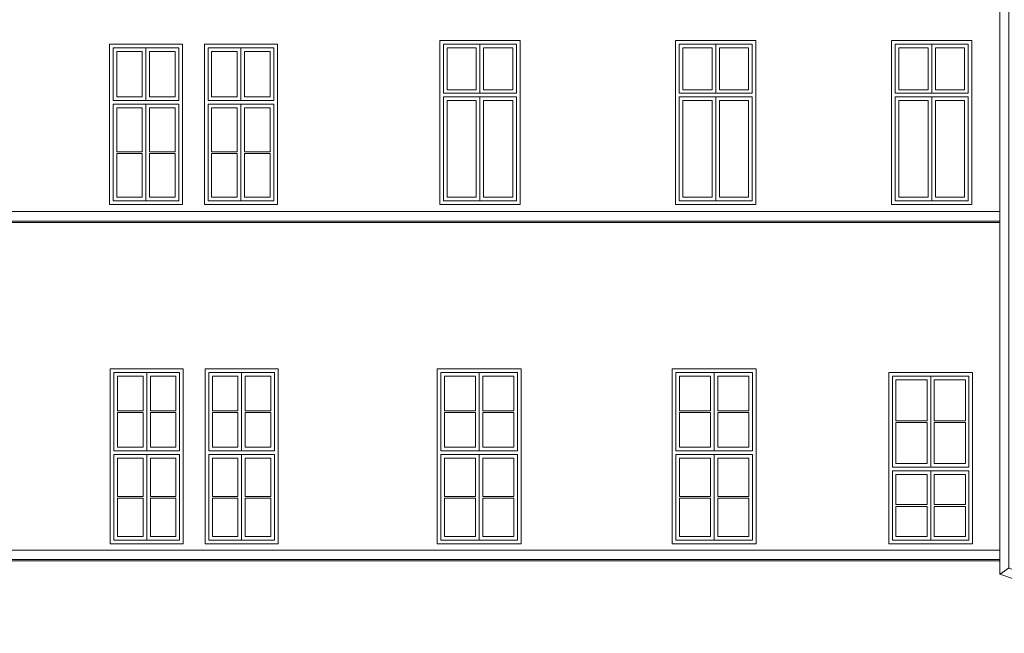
# Model space of a CAD drawing. Header units: metres. Extents: x -42 to 2, y -4.2 to 24.3.
# Tile 4 of 7: x -22.1 to -8.6, y 5.1 to 13.5. Entities that reach past the tile are written whole.
import ezdxf

# ---------------------------------------------------------------- set-up
doc = ezdxf.new("R2010")
doc.units = ezdxf.units.M
doc.layers.add('AV-STAVBA', color=7, linetype='Continuous', lineweight=18)

# ---------------------------------------------------------------- blocks, each defined once
blk = doc.blocks.new('WI_2-2_bez středního sloupku_s příčlemi - 1150x2400-1162496-Pohled SZ')
at = {"layer": 'AV-STAVBA'}
for p, q in [((-16.365, 7.625), (-16.365, 8.7)), ((-16.365, 8.7), (-15.315, 8.7)), ((-15.84, 8.7), (-16.365, 8.7)), ((-16.365, 8.7), (-16.365, 7.625)), ((-16.315, 8.175), (-16.315, 8.65)), ((-16.315, 8.65), (-15.89, 8.65)), ((-15.89, 8.65), (-15.89, 8.175)), ((-15.84, 7.625), (-15.84, 8.7)), ((-15.315, 8.7), (-15.84, 8.7)), ((-15.84, 8.7), (-15.84, 7.625)), ((-15.79, 8.65), (-15.365, 8.65)), ((-15.79, 8.175), (-15.79, 8.65)), ((-15.365, 8.65), (-15.365, 8.175)), ((-15.315, 8.7), (-15.315, 7.625)), ((-15.315, 7.625), (-15.315, 8.7)), ((-15.89, 8.175), (-16.315, 8.175)), ((-16.315, 7.675), (-16.315, 8.15)), ((-16.315, 8.15), (-15.89, 8.15)), ((-15.89, 8.15), (-15.89, 7.675)), ((-15.365, 8.175), (-15.79, 8.175)), ((-15.79, 8.15), (-15.365, 8.15)), ((-15.79, 7.675), (-15.79, 8.15)), ((-15.365, 8.15), (-15.365, 7.675)), ((-15.315, 7.625), (-16.365, 7.625)), ((-16.365, 7.625), (-15.84, 7.625)), ((-16.365, 6.4), (-16.365, 7.575)), ((-16.365, 7.575), (-15.798, 7.575)), ((-15.84, 7.575), (-16.365, 7.575)), ((-16.365, 7.575), (-16.365, 6.4)), ((-15.89, 7.675), (-16.315, 7.675)), ((-15.84, 7.625), (-15.315, 7.625)), ((-15.315, 7.575), (-15.84, 7.575)), ((-15.84, 7.575), (-15.84, 6.4)), ((-15.84, 6.4), (-15.84, 7.575)), ((-15.798, 7.575), (-15.315, 7.575)), ((-15.365, 7.675), (-15.79, 7.675)), ((-15.315, 7.575), (-15.315, 6.4)), ((-15.315, 6.4), (-15.315, 7.575)), ((-16.315, 7), (-16.315, 7.525)), ((-16.315, 7.525), (-15.89, 7.525)), ((-15.89, 7.525), (-15.89, 7)), ((-15.79, 7), (-15.79, 7.525)), ((-15.79, 7.525), (-15.365, 7.525)), ((-15.365, 7.525), (-15.365, 7)), ((-15.89, 7), (-16.315, 7)), ((-16.315, 6.45), (-16.315, 6.975)), ((-16.315, 6.975), (-15.89, 6.975)), ((-15.89, 6.975), (-15.89, 6.45)), ((-15.365, 7), (-15.79, 7)), ((-15.79, 6.45), (-15.79, 6.975)), ((-15.79, 6.975), (-15.365, 6.975)), ((-15.365, 6.975), (-15.365, 6.45)), ((-15.871, 6.4), (-16.365, 6.4)), ((-16.365, 6.4), (-15.84, 6.4)), ((-15.89, 6.45), (-16.315, 6.45)), ((-15.315, 6.4), (-15.871, 6.4)), ((-15.84, 6.4), (-15.315, 6.4)), ((-15.365, 6.45), (-15.79, 6.45))]:
    blk.add_line(p, q, dxfattribs=at)
blk = doc.blocks.new('WI_2-2_dvojité s příčlemi_bez středního sloupku - 1150x2350-1158680-Pohled SZ')
at = {"layer": 'AV-STAVBA'}
for p, q in [((-10.18, 7.4), (-10.18, 8.65)), ((-10.18, 8.65), (-9.13, 8.65)), ((-9.655, 8.65), (-10.18, 8.65)), ((-10.18, 8.65), (-10.18, 7.4)), ((-9.655, 7.4), (-9.655, 8.65)), ((-9.13, 8.65), (-9.655, 8.65)), ((-9.655, 8.65), (-9.655, 7.4)), ((-9.13, 8.65), (-9.13, 7.4)), ((-9.13, 7.4), (-9.13, 8.65)), ((-10.13, 8.037), (-10.13, 8.6)), ((-10.13, 8.6), (-9.705, 8.6)), ((-9.705, 8.6), (-9.705, 8.037)), ((-9.605, 8.6), (-9.18, 8.6)), ((-9.605, 8.037), (-9.605, 8.6)), ((-9.18, 8.6), (-9.18, 8.037)), ((-9.705, 8.037), (-10.13, 8.037)), ((-10.13, 7.45), (-10.13, 8.012)), ((-10.13, 8.012), (-9.705, 8.012)), ((-9.705, 8.012), (-9.705, 7.45)), ((-9.18, 8.037), (-9.605, 8.037)), ((-9.605, 8.012), (-9.18, 8.012)), ((-9.605, 7.45), (-9.605, 8.012)), ((-9.18, 8.012), (-9.18, 7.45)), ((-9.705, 7.45), (-10.13, 7.45)), ((-9.18, 7.45), (-9.605, 7.45)), ((-9.13, 7.4), (-10.18, 7.4)), ((-10.18, 7.4), (-9.655, 7.4)), ((-10.18, 6.4), (-10.18, 7.35)), ((-10.18, 7.35), (-9.613, 7.35)), ((-9.655, 7.35), (-10.18, 7.35)), ((-10.18, 7.35), (-10.18, 6.4)), ((-10.13, 6.888), (-10.13, 7.3)), ((-10.13, 7.3), (-9.705, 7.3)), ((-9.705, 7.3), (-9.705, 6.888)), ((-9.655, 7.4), (-9.13, 7.4)), ((-9.13, 7.35), (-9.655, 7.35)), ((-9.655, 7.35), (-9.655, 6.4)), ((-9.655, 6.4), (-9.655, 7.35)), ((-9.613, 7.35), (-9.13, 7.35)), ((-9.605, 6.888), (-9.605, 7.3)), ((-9.605, 7.3), (-9.18, 7.3)), ((-9.18, 7.3), (-9.18, 6.888)), ((-9.13, 7.35), (-9.13, 6.4)), ((-9.13, 6.4), (-9.13, 7.35)), ((-9.705, 6.888), (-10.13, 6.888)), ((-9.18, 6.888), (-9.605, 6.888)), ((-10.13, 6.45), (-10.13, 6.863)), ((-10.13, 6.863), (-9.705, 6.863)), ((-9.705, 6.863), (-9.705, 6.45)), ((-9.605, 6.45), (-9.605, 6.863)), ((-9.605, 6.863), (-9.18, 6.863)), ((-9.18, 6.863), (-9.18, 6.45)), ((-9.686, 6.4), (-10.18, 6.4)), ((-10.18, 6.4), (-9.655, 6.4)), ((-9.705, 6.45), (-10.13, 6.45)), ((-9.13, 6.4), (-9.686, 6.4)), ((-9.655, 6.4), (-9.13, 6.4)), ((-9.18, 6.45), (-9.605, 6.45))]:
    blk.add_line(p, q, dxfattribs=at)
blk = doc.blocks.new('WI_2-2_bez středního sloupku_s příčlemi - 1000-1163526-Pohled SZ')
at = {"layer": 'AV-STAVBA'}
for p, q in [((-20.845, 7.625), (-20.845, 8.7)), ((-20.845, 8.7), (-19.945, 8.7)), ((-20.395, 8.7), (-20.845, 8.7)), ((-20.845, 8.7), (-20.845, 7.625)), ((-20.795, 8.175), (-20.795, 8.65)), ((-20.795, 8.65), (-20.445, 8.65)), ((-20.445, 8.65), (-20.445, 8.175)), ((-20.395, 7.625), (-20.395, 8.7)), ((-19.945, 8.7), (-20.395, 8.7)), ((-20.395, 8.7), (-20.395, 7.625)), ((-20.345, 8.65), (-19.995, 8.65)), ((-20.345, 8.175), (-20.345, 8.65)), ((-19.995, 8.65), (-19.995, 8.175)), ((-19.945, 8.7), (-19.945, 7.625)), ((-19.945, 7.625), (-19.945, 8.7)), ((-20.445, 8.175), (-20.795, 8.175)), ((-20.795, 7.675), (-20.795, 8.15)), ((-20.795, 8.15), (-20.445, 8.15)), ((-20.445, 8.15), (-20.445, 7.675)), ((-19.995, 8.175), (-20.345, 8.175)), ((-20.345, 8.15), (-19.995, 8.15)), ((-20.345, 7.675), (-20.345, 8.15)), ((-19.995, 8.15), (-19.995, 7.675)), ((-19.945, 7.625), (-20.845, 7.625)), ((-20.845, 7.625), (-20.395, 7.625)), ((-20.845, 6.4), (-20.845, 7.575)), ((-20.845, 7.575), (-20.353, 7.575)), ((-20.395, 7.575), (-20.845, 7.575)), ((-20.845, 7.575), (-20.845, 6.4)), ((-20.445, 7.675), (-20.795, 7.675)), ((-20.395, 7.625), (-19.945, 7.625)), ((-19.945, 7.575), (-20.395, 7.575)), ((-20.395, 7.575), (-20.395, 6.4)), ((-20.395, 6.4), (-20.395, 7.575)), ((-20.353, 7.575), (-19.945, 7.575)), ((-19.995, 7.675), (-20.345, 7.675)), ((-19.945, 7.575), (-19.945, 6.4)), ((-19.945, 6.4), (-19.945, 7.575)), ((-20.795, 7), (-20.795, 7.525)), ((-20.795, 7.525), (-20.445, 7.525)), ((-20.445, 7.525), (-20.445, 7)), ((-20.345, 7), (-20.345, 7.525)), ((-20.345, 7.525), (-19.995, 7.525)), ((-19.995, 7.525), (-19.995, 7)), ((-20.445, 7), (-20.795, 7)), ((-20.795, 6.45), (-20.795, 6.975)), ((-20.795, 6.975), (-20.445, 6.975)), ((-20.445, 6.975), (-20.445, 6.45)), ((-19.995, 7), (-20.345, 7)), ((-20.345, 6.45), (-20.345, 6.975)), ((-20.345, 6.975), (-19.995, 6.975)), ((-19.995, 6.975), (-19.995, 6.45)), ((-20.426, 6.4), (-20.845, 6.4)), ((-20.845, 6.4), (-20.395, 6.4)), ((-20.445, 6.45), (-20.795, 6.45)), ((-19.945, 6.4), (-20.426, 6.4)), ((-20.395, 6.4), (-19.945, 6.4)), ((-19.995, 6.45), (-20.345, 6.45))]:
    blk.add_line(p, q, dxfattribs=at)
blk = doc.blocks.new('WI_2-2_bez středního sloupku s příčlí - 1000x-1253519-Pohled SZ')
at = {"layer": 'AV-STAVBA'}
for p, q in [((-19.555, 12.425), (-19.555, 13.15)), ((-19.555, 13.15), (-18.655, 13.15)), ((-19.105, 13.15), (-19.555, 13.15)), ((-19.555, 13.15), (-19.555, 12.425)), ((-19.505, 12.475), (-19.505, 13.1)), ((-19.505, 13.1), (-19.155, 13.1)), ((-19.155, 13.1), (-19.155, 12.475)), ((-19.105, 12.425), (-19.105, 13.15)), ((-18.655, 13.15), (-19.105, 13.15)), ((-19.105, 13.15), (-19.105, 12.425)), ((-19.055, 13.1), (-18.705, 13.1)), ((-19.055, 12.475), (-19.055, 13.1)), ((-18.705, 13.1), (-18.705, 12.475)), ((-18.655, 13.15), (-18.655, 12.425)), ((-18.655, 12.425), (-18.655, 13.15)), ((-18.655, 12.425), (-19.555, 12.425)), ((-19.555, 12.425), (-19.105, 12.425)), ((-19.155, 12.475), (-19.505, 12.475)), ((-19.105, 12.425), (-18.655, 12.425)), ((-18.705, 12.475), (-19.055, 12.475)), ((-19.555, 11.05), (-19.555, 12.375)), ((-19.555, 12.375), (-19.063, 12.375)), ((-19.105, 12.375), (-19.555, 12.375)), ((-19.555, 12.375), (-19.555, 11.05)), ((-19.505, 11.725), (-19.505, 12.325)), ((-19.505, 12.325), (-19.155, 12.325)), ((-19.155, 12.325), (-19.155, 11.725)), ((-18.655, 12.375), (-19.105, 12.375)), ((-19.105, 12.375), (-19.105, 11.05)), ((-19.105, 11.05), (-19.105, 12.375)), ((-19.063, 12.375), (-18.655, 12.375)), ((-19.055, 11.725), (-19.055, 12.325)), ((-19.055, 12.325), (-18.705, 12.325)), ((-18.705, 12.325), (-18.705, 11.725)), ((-18.655, 12.375), (-18.655, 11.05)), ((-18.655, 11.05), (-18.655, 12.375)), ((-19.155, 11.725), (-19.505, 11.725)), ((-19.505, 11.1), (-19.505, 11.7)), ((-19.505, 11.7), (-19.155, 11.7)), ((-19.155, 11.7), (-19.155, 11.1)), ((-18.705, 11.725), (-19.055, 11.725)), ((-19.055, 11.1), (-19.055, 11.7)), ((-19.055, 11.7), (-18.705, 11.7)), ((-18.705, 11.7), (-18.705, 11.1)), ((-19.155, 11.1), (-19.505, 11.1)), ((-18.705, 11.1), (-19.055, 11.1)), ((-19.136, 11.05), (-19.555, 11.05)), ((-19.555, 11.05), (-19.105, 11.05)), ((-18.655, 11.05), (-19.136, 11.05)), ((-19.105, 11.05), (-18.655, 11.05))]:
    blk.add_line(p, q, dxfattribs=at)
blk = doc.blocks.new('WI_2-2_bez středního sloupku - 1100x2250-1255372-Pohled SZ')
at = {"layer": 'AV-STAVBA'}
for p, q in [((-16.33, 12.525), (-16.33, 13.2)), ((-16.33, 13.2), (-15.33, 13.2)), ((-15.83, 13.2), (-16.33, 13.2)), ((-16.33, 13.2), (-16.33, 12.525)), ((-16.28, 12.575), (-16.28, 13.15)), ((-16.28, 13.15), (-15.88, 13.15)), ((-15.88, 13.15), (-15.88, 12.575)), ((-15.83, 12.525), (-15.83, 13.2)), ((-15.33, 13.2), (-15.83, 13.2)), ((-15.83, 13.2), (-15.83, 12.525)), ((-15.78, 12.575), (-15.78, 13.15)), ((-15.78, 13.15), (-15.38, 13.15)), ((-15.38, 13.15), (-15.38, 12.575)), ((-15.33, 13.2), (-15.33, 12.525)), ((-15.33, 12.525), (-15.33, 13.2)), ((-15.88, 12.575), (-16.28, 12.575)), ((-15.38, 12.575), (-15.78, 12.575)), ((-15.33, 12.525), (-16.33, 12.525)), ((-16.33, 12.525), (-15.83, 12.525)), ((-16.33, 12.475), (-16.33, 11.05)), ((-16.33, 12.475), (-15.33, 12.475)), ((-15.83, 12.475), (-16.33, 12.475)), ((-16.33, 12.475), (-16.33, 11.05)), ((-16.28, 11.1), (-16.28, 12.425)), ((-16.28, 12.425), (-15.88, 12.425)), ((-15.88, 12.425), (-15.88, 11.1)), ((-15.83, 12.525), (-15.33, 12.525)), ((-15.83, 11.05), (-15.83, 12.475)), ((-15.33, 12.475), (-15.83, 12.475)), ((-15.83, 12.475), (-15.83, 11.05)), ((-15.78, 11.1), (-15.78, 12.425)), ((-15.78, 12.425), (-15.38, 12.425)), ((-15.38, 12.425), (-15.38, 11.1)), ((-15.33, 11.05), (-15.33, 12.475)), ((-15.33, 11.05), (-15.33, 12.475)), ((-15.88, 11.1), (-16.28, 11.1)), ((-15.38, 11.1), (-15.78, 11.1)), ((-16.33, 11.05), (-15.33, 11.05)), ((-16.33, 11.05), (-15.83, 11.05)), ((-15.83, 11.05), (-15.33, 11.05))]:
    blk.add_line(p, q, dxfattribs=at)
blk = doc.blocks.new('GM_Dešťový svod_01 - GM_Dešťový svod_01-1503299-Pohled SZ')
at = {"layer": 'AV-STAVBA'}
for p, q in [((-8.784, 16.454), (-8.784, 16.237)), ((-8.664, 16.237), (-8.664, 16.454)), ((-8.588, 16.059), (-8.66, 16.196)), ((-8.766, 16.14), (-8.702, 16.019)), ((-8.706, 15.989), (-8.706, 5.932)), ((-8.674, 15.989), (-8.706, 15.989)), ((-8.705, 16.025), (-8.705, 15.989)), ((-8.66, 15.989), (-8.674, 15.989)), ((-8.659, 15.989), (-8.653, 15.989)), ((-8.646, 15.989), (-8.653, 15.989)), ((-8.646, 15.989), (-8.631, 15.989)), ((-8.63, 15.989), (-8.585, 15.989)), ((-8.586, 6.017), (-8.586, 15.989)), ((-8.585, 15.989), (-8.585, 16.048)), ((-6.29, 5.227), (-8.586, 6.017)), ((-8.706, 5.932), (-6.357, 5.123)), ((-6.301, 5.123), (-6.29, 5.153))]:
    blk.add_line(p, q, dxfattribs=at)
at = {"layer": 'AV-STAVBA', "flags": 128}
for points in [[(-8.766, 16.14), (-8.768, 16.143), (-8.77, 16.147), (-8.771, 16.15), (-8.772, 16.153), (-8.773, 16.156), (-8.774, 16.16), (-8.775, 16.163), (-8.776, 16.166), (-8.777, 16.169), (-8.778, 16.172), (-8.778, 16.175), (-8.779, 16.178), (-8.779, 16.181), (-8.78, 16.185), (-8.78, 16.188), (-8.781, 16.191), (-8.781, 16.195), (-8.782, 16.198), (-8.782, 16.201), (-8.782, 16.205), (-8.783, 16.208), (-8.783, 16.212), (-8.783, 16.215), (-8.783, 16.219), (-8.783, 16.222), (-8.783, 16.226), (-8.784, 16.229), (-8.784, 16.233), (-8.784, 16.236), (-8.784, 16.237)], [(-8.765, 16.141), (-8.766, 16.144), (-8.768, 16.148), (-8.769, 16.151), (-8.77, 16.154), (-8.771, 16.157), (-8.772, 16.16), (-8.773, 16.163), (-8.774, 16.166), (-8.775, 16.169), (-8.776, 16.172), (-8.776, 16.176), (-8.777, 16.179), (-8.777, 16.182), (-8.778, 16.185), (-8.778, 16.188), (-8.779, 16.192), (-8.779, 16.195), (-8.78, 16.198), (-8.78, 16.201), (-8.78, 16.205), (-8.781, 16.208), (-8.781, 16.212), (-8.781, 16.215), (-8.781, 16.219), (-8.781, 16.222), (-8.781, 16.226), (-8.782, 16.229), (-8.782, 16.233), (-8.782, 16.236), (-8.782, 16.237)], [(-8.659, 16.194), (-8.659, 16.194), (-8.659, 16.194), (-8.66, 16.195), (-8.66, 16.195), (-8.66, 16.196), (-8.66, 16.197), (-8.661, 16.199), (-8.661, 16.2), (-8.661, 16.202), (-8.661, 16.203), (-8.662, 16.205), (-8.662, 16.207), (-8.662, 16.209), (-8.662, 16.211), (-8.663, 16.213), (-8.663, 16.215), (-8.663, 16.217), (-8.663, 16.219), (-8.663, 16.222), (-8.663, 16.224), (-8.663, 16.226), (-8.664, 16.229), (-8.664, 16.231), (-8.664, 16.234), (-8.664, 16.236), (-8.664, 16.237)], [(-8.662, 16.195), (-8.662, 16.194), (-8.661, 16.193), (-8.661, 16.193), (-8.661, 16.193)]]:
    blk.add_lwpolyline(points, dxfattribs=at)
at = {"layer": 'AV-STAVBA'}
for points, knots in [([(-8.659, 15.999), (-8.654, 15.999), (-8.643, 16), (-8.63, 16.003), (-8.62, 16.007), (-8.613, 16.011), (-8.607, 16.015), (-8.601, 16.019), (-8.596, 16.024), (-8.592, 16.028), (-8.589, 16.034), (-8.587, 16.039), (-8.585, 16.044), (-8.585, 16.049), (-8.586, 16.054), (-8.587, 16.057), (-8.588, 16.059)], [0, 0, 0, 0, 0.0833333, 0.1666667, 0.2083333, 0.25, 0.2916667, 0.3333333, 0.375, 0.4166667, 0.4583333, 0.5, 0.5416667, 0.5833333, 0.625, 0.6666667, 0.6666667, 0.6666667, 0.6666667]), ([(-8.703, 16.019), (-8.702, 16.017), (-8.7, 16.015), (-8.696, 16.011), (-8.692, 16.007), (-8.685, 16.003), (-8.674, 16), (-8.664, 15.999), (-8.659, 15.999)], [0.6666667, 0.6666667, 0.6666667, 0.6666667, 0.7083333, 0.75, 0.7916667, 0.8333333, 0.9166667, 1, 1, 1, 1]), ([(-8.706, 5.932), (-8.706, 5.932), (-8.705, 5.933), (-8.7, 5.936), (-8.694, 5.941), (-8.689, 5.944), (-8.683, 5.949), (-8.676, 5.953), (-8.669, 5.958), (-8.662, 5.964), (-8.654, 5.969), (-8.647, 5.974), (-8.642, 5.977), (-8.637, 5.981), (-8.632, 5.985), (-8.627, 5.988), (-8.622, 5.992), (-8.616, 5.996), (-8.61, 6.001), (-8.604, 6.005), (-8.598, 6.009), (-8.593, 6.013), (-8.59, 6.015), (-8.588, 6.016)], [0, 0, 0, 0, 0.0833333, 0.1666667, 0.2083333, 0.25, 0.2916667, 0.3333333, 0.375, 0.4166667, 0.4583333, 0.5, 0.5208333, 0.5416667, 0.5833333, 0.6041667, 0.625, 0.6666667, 0.7083333, 0.75, 0.7916667, 0.8333333, 0.9166667, 0.9166667, 0.9166667, 0.9166667])]:
    blk.add_open_spline(points, degree=3, knots=knots, dxfattribs=at)
blk.add_open_spline([(-8.588, 6.016), (-8.587, 6.017), (-8.586, 6.017), (-8.586, 6.017)], degree=3, dxfattribs=at)
blk = doc.blocks.new('Řísma 2NP_ vnitroblok - Řísma 2NP_ vnitroblok-1646675-Pohled SZ')
at = {"layer": 'AV-STAVBA'}
for p, q in [((-8.706, 10.904), (-25.124, 10.904)), ((-8.706, 10.774), (-25.124, 10.774)), ((-8.706, 10.755), (-25.124, 10.755)), ((-8.706, 6.264), (-25.124, 6.264)), ((-8.706, 6.134), (-25.124, 6.134)), ((-8.706, 6.115), (-25.124, 6.115))]:
    blk.add_line(p, q, dxfattribs=at)

msp = doc.modelspace()

# ---------------------------------------------------------------- linework, layer by layer
at = {"layer": 'AV-STAVBA'}
for p, q in [((-16.38, 11), (-16.38, 13.25)), ((-16.38, 13.25), (-15.28, 13.25)), ((-15.28, 13.25), (-15.28, 11)), ((-13.15, 11), (-13.15, 13.25)), ((-13.15, 13.25), (-12.05, 13.25)), ((-12.05, 13.25), (-12.05, 11)), ((-10.19, 11), (-10.19, 13.25)), ((-10.19, 13.25), (-9.09, 13.25)), ((-9.09, 13.25), (-9.09, 11)), ((-20.905, 11), (-20.905, 13.2)), ((-20.905, 13.2), (-19.905, 13.2)), ((-19.905, 13.2), (-19.905, 11)), ((-19.605, 11), (-19.605, 13.2)), ((-19.605, 13.2), (-18.605, 13.2)), ((-18.605, 13.2), (-18.605, 11)), ((-19.905, 11), (-20.905, 11)), ((-18.605, 11), (-19.605, 11)), ((-15.28, 11), (-16.38, 11)), ((-12.05, 11), (-13.15, 11)), ((-9.09, 11), (-10.19, 11)), ((-20.895, 8.75), (-19.895, 8.75)), ((-20.895, 6.35), (-20.895, 8.75)), ((-19.895, 8.75), (-19.895, 6.35)), ((-19.595, 8.75), (-18.595, 8.75)), ((-19.595, 6.35), (-19.595, 8.75)), ((-18.595, 8.75), (-18.595, 6.35)), ((-16.415, 8.75), (-15.265, 8.75)), ((-16.415, 6.35), (-16.415, 8.75)), ((-15.265, 8.75), (-15.265, 6.35)), ((-13.195, 8.75), (-12.045, 8.75)), ((-13.195, 6.35), (-13.195, 8.75)), ((-12.045, 8.75), (-12.045, 6.35)), ((-10.23, 6.35), (-10.23, 8.7)), ((-10.23, 8.7), (-9.08, 8.7)), ((-9.08, 8.7), (-9.08, 6.35)), ((-19.895, 6.35), (-20.895, 6.35)), ((-18.595, 6.35), (-19.595, 6.35)), ((-15.265, 6.35), (-16.415, 6.35)), ((-12.045, 6.35), (-13.195, 6.35)), ((-9.08, 6.35), (-10.23, 6.35))]:
    msp.add_line(p, q, dxfattribs=at)

# ---------------------------------------------------------------- block references
for name, p in [('Řísma 2NP_ vnitroblok - Řísma 2NP_ vnitroblok-1646675-Pohled SZ', (0, 0)), ('GM_Dešťový svod_01 - GM_Dešťový svod_01-1503299-Pohled SZ', (0, 0)), ('WI_2-2_bez středního sloupku s příčlí - 1000x-1253519-Pohled SZ', (-1.3, 0)), ('WI_2-2_bez středního sloupku s příčlí - 1000x-1253519-Pohled SZ', (0, 0)), ('WI_2-2_bez středního sloupku - 1100x2250-1255372-Pohled SZ', (0, 0)), ('WI_2-2_bez středního sloupku - 1100x2250-1255372-Pohled SZ', (3.23, 0)), ('WI_2-2_bez středního sloupku - 1100x2250-1255372-Pohled SZ', (6.19, 0)), ('WI_2-2_bez středního sloupku_s příčlemi - 1000-1163526-Pohled SZ', (0, 0)), ('WI_2-2_bez středního sloupku_s příčlemi - 1000-1163526-Pohled SZ', (1.3, 0)), ('WI_2-2_bez středního sloupku_s příčlemi - 1150x2400-1162496-Pohled SZ', (0, 0)), ('WI_2-2_bez středního sloupku_s příčlemi - 1150x2400-1162496-Pohled SZ', (3.22, 0)), ('WI_2-2_dvojité s příčlemi_bez středního sloupku - 1150x2350-1158680-Pohled SZ', (0, 0))]:
    msp.add_blockref(name, p, dxfattribs=at)

doc.saveas('drawing.dxf')
